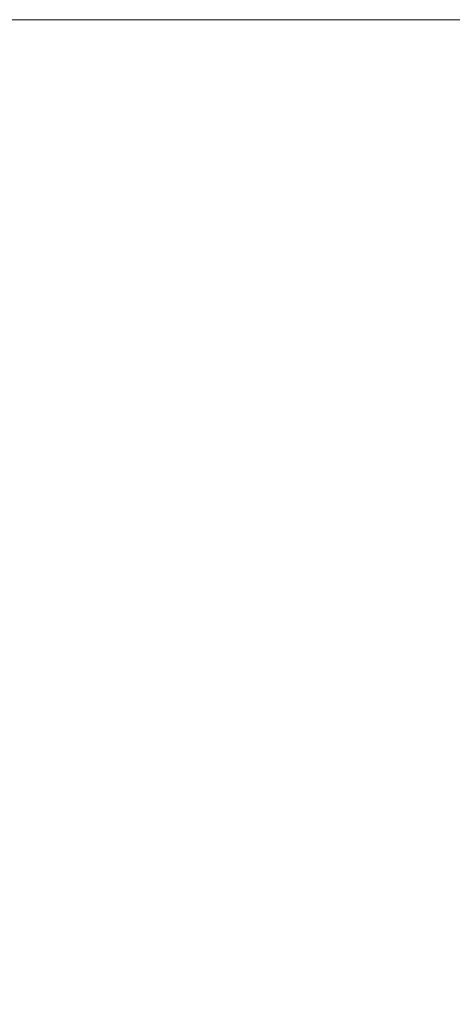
# Model space of a CAD drawing. Header units: centimetres. Extents: x -26 to 27.3, y -21.7 to -19.9.
# Tile 102 of 202: x -8.0323 to -7.9986, y -19.9365 to -19.8599. Entities that reach past the tile are written whole.
import ezdxf

# ---------------------------------------------------------------- set-up
doc = ezdxf.new("R2010")
doc.units = ezdxf.units.CM
doc.header["$LTSCALE"] = 2.54
doc.layers.add('Lucido design-1', color=7, linetype='Continuous')

# ---------------------------------------------------------------- blocks, each defined once
blk = doc.blocks.new('Gruppo-4-1')
at = {"color": 7, "linetype": 'Continuous', "lineweight": 9}
for points, invisible_edges in [([(27.209853, -19.859935, 330.489196), (27.209853, -19.859888, 330.486121), (-25.890147, -19.859888, 330.486121), (-25.890147, -19.859935, 330.489196)], 8), ([(-25.890147, -19.859888, 329.886121), (-25.890147, -19.859888, 330.486121), (-8.007108, -19.859888, 330.285401), (-8.015551, -19.859888, 330.284502)], 10), ([(-8.015551, -19.859888, 330.284502), (-8.023947, -19.859888, 330.283245), (-25.890147, -19.859888, 329.886121)], 10), ([(-8.023947, -19.859888, 330.283245), (-8.032283, -19.859888, 330.281633), (-25.890147, -19.859888, 329.886121)], 10), ([(-25.890147, -19.859888, 330.486121), (9.309853, -19.859888, 330.286121), (-7.990147, -19.859888, 330.286121)], 9), ([(9.309853, -19.859888, 330.286121), (-25.890147, -19.859888, 330.486121), (27.209853, -19.859888, 330.486121)], 9), ([(-7.990147, -19.859888, 330.286121), (-7.998635, -19.859888, 330.285941), (-25.890147, -19.859888, 330.486121)], 10), ([(-7.998635, -19.859888, 330.285941), (-8.007108, -19.859888, 330.285401), (-25.890147, -19.859888, 330.486121)], 10), ([(-25.890147, -19.859935, 330.489196), (-25.890147, -19.860002, 330.490482), (27.209853, -19.860002, 330.490482), (27.209853, -19.859935, 330.489196)], 10), ([(27.209853, -19.860149, 330.493342), (27.209853, -19.860002, 330.490482), (-25.890147, -19.860002, 330.490482), (-25.890147, -19.860149, 330.493342)], 10), ([(-25.890147, -19.860149, 330.493342), (-25.890147, -19.860288, 330.494835), (27.209853, -19.860288, 330.494835), (27.209853, -19.860149, 330.493342)], 10), ([(27.209853, -19.860535, 330.497478), (27.209853, -19.860288, 330.494835), (-25.890147, -19.860288, 330.494835), (-25.890147, -19.860535, 330.497478)], 10), ([(-8.040543, -19.859888, 330.279668), (-8.032283, -19.859888, 330.281633), (-8.031364, -19.859983, 330.27737), (-8.039444, -19.859983, 330.275449)], 14), ([(-8.039444, -19.859983, 330.275449), (-8.031364, -19.859983, 330.27737), (-8.030494, -19.860249, 330.273331), (-8.038403, -19.860249, 330.27145)], 15), ([(-8.038403, -19.860249, 330.27145), (-8.030494, -19.860249, 330.273331), (-8.029627, -19.860686, 330.269309), (-8.037366, -19.860686, 330.267468)], 15), ([(-8.032283, -19.859888, 330.281633), (-8.023947, -19.859888, 330.283245), (-8.02321, -19.859983, 330.278947), (-8.031364, -19.859983, 330.27737)], 14), ([(-8.031364, -19.859983, 330.27737), (-8.02321, -19.859983, 330.278947), (-8.022512, -19.860249, 330.274874), (-8.030494, -19.860249, 330.273331)], 15), ([(-8.030494, -19.860249, 330.273331), (-8.022512, -19.860249, 330.274874), (-8.021817, -19.860686, 330.270819), (-8.029627, -19.860686, 330.269309)], 15), ([(-8.023947, -19.859888, 330.283245), (-8.015551, -19.859888, 330.284502), (-8.014997, -19.859983, 330.280177), (-8.02321, -19.859983, 330.278947)], 14), ([(-8.02321, -19.859983, 330.278947), (-8.014997, -19.859983, 330.280177), (-8.014472, -19.860249, 330.276078), (-8.022512, -19.860249, 330.274874)], 15), ([(-8.022512, -19.860249, 330.274874), (-8.014472, -19.860249, 330.276078), (-8.013949, -19.860686, 330.271997), (-8.021817, -19.860686, 330.270819)], 15), ([(-8.015551, -19.859888, 330.284502), (-8.007108, -19.859888, 330.285401), (-8.006738, -19.859983, 330.281057), (-8.014997, -19.859983, 330.280177)], 14), ([(-8.014997, -19.859983, 330.280177), (-8.006738, -19.859983, 330.281057), (-8.006388, -19.860249, 330.276939), (-8.014472, -19.860249, 330.276078)], 15), ([(-8.014472, -19.860249, 330.276078), (-8.006388, -19.860249, 330.276939), (-8.006039, -19.860686, 330.27284), (-8.013949, -19.860686, 330.271997)], 15), ([(-8.007108, -19.859888, 330.285401), (-7.998635, -19.859888, 330.285941), (-7.99845, -19.859983, 330.281585), (-8.006738, -19.859983, 330.281057)], 14), ([(-8.006738, -19.859983, 330.281057), (-7.99845, -19.859983, 330.281585), (-7.998275, -19.860249, 330.277457), (-8.006388, -19.860249, 330.276939)], 15), ([(-8.006388, -19.860249, 330.276939), (-7.998275, -19.860249, 330.277457), (-7.9981, -19.860686, 330.273346), (-8.006039, -19.860686, 330.27284)], 15), ([(-7.998635, -19.859888, 330.285941), (-7.990147, -19.859888, 330.286121), (-7.990147, -19.859983, 330.281762), (-7.99845, -19.859983, 330.281585)], 12), ([(-25.890147, -19.860535, 330.497478), (-25.890147, -19.860764, 330.499171), (27.209853, -19.860764, 330.499171), (27.209853, -19.860535, 330.497478)], 10), ([(27.209853, -19.861093, 330.501599), (27.209853, -19.860764, 330.499171), (-25.890147, -19.860764, 330.499171), (-25.890147, -19.861093, 330.501599)], 10), ([(-8.037366, -19.860686, 330.267468), (-8.029627, -19.860686, 330.269309), (-8.028765, -19.861292, 330.265311), (-8.036336, -19.861292, 330.263511)], 15), ([(-8.029627, -19.860686, 330.269309), (-8.021817, -19.860686, 330.270819), (-8.021126, -19.861292, 330.266789), (-8.028765, -19.861292, 330.265311)], 15), ([(-8.021817, -19.860686, 330.270819), (-8.013949, -19.860686, 330.271997), (-8.01343, -19.861292, 330.267941), (-8.021126, -19.861292, 330.266789)], 15), ([(-8.013949, -19.860686, 330.271997), (-8.006039, -19.860686, 330.27284), (-8.005692, -19.861292, 330.268765), (-8.01343, -19.861292, 330.267941)], 15), ([(-8.006039, -19.860686, 330.27284), (-7.9981, -19.860686, 330.273346), (-7.997927, -19.861292, 330.26926), (-8.005692, -19.861292, 330.268765)], 15), ([(-25.890147, -19.861093, 330.501599), (-25.890147, -19.861428, 330.503483), (27.209853, -19.861428, 330.503483), (27.209853, -19.861093, 330.501599)], 10), ([(27.209853, -19.861823, 330.505696), (27.209853, -19.861428, 330.503483), (-25.890147, -19.861428, 330.503483), (-25.890147, -19.861823, 330.505696)], 10), ([(-25.890147, -19.861823, 330.505696), (-25.890147, -19.86228, 330.507761), (27.209853, -19.86228, 330.507761), (27.209853, -19.861823, 330.505696)], 10), ([(-8.036336, -19.861292, 330.263511), (-8.028765, -19.861292, 330.265311), (-8.027911, -19.862065, 330.261345), (-8.035313, -19.862065, 330.259584)], 15), ([(-8.028765, -19.861292, 330.265311), (-8.021126, -19.861292, 330.266789), (-8.02044, -19.862065, 330.26279), (-8.027911, -19.862065, 330.261345)], 15), ([(-8.021126, -19.861292, 330.266789), (-8.01343, -19.861292, 330.267941), (-8.012915, -19.862065, 330.263916), (-8.02044, -19.862065, 330.26279)], 15), ([(-8.01343, -19.861292, 330.267941), (-8.005692, -19.861292, 330.268765), (-8.005348, -19.862065, 330.264722), (-8.012915, -19.862065, 330.263916)], 15), ([(-8.005692, -19.861292, 330.268765), (-7.997927, -19.861292, 330.26926), (-7.997754, -19.862065, 330.265207), (-8.005348, -19.862065, 330.264722)], 15), ([(27.209853, -19.862723, 330.509763), (27.209853, -19.86228, 330.507761), (-25.890147, -19.86228, 330.507761), (-25.890147, -19.862723, 330.509763)], 10), ([(-8.035313, -19.862065, 330.259584), (-8.027911, -19.862065, 330.261345), (-8.027064, -19.863005, 330.257417), (-8.034301, -19.863005, 330.255696)], 15), ([(-8.027911, -19.862065, 330.261345), (-8.02044, -19.862065, 330.26279), (-8.019761, -19.863005, 330.258829), (-8.027064, -19.863005, 330.257417)], 15), ([(-8.02044, -19.862065, 330.26279), (-8.012915, -19.862065, 330.263916), (-8.012404, -19.863005, 330.25993), (-8.019761, -19.863005, 330.258829)], 15), ([(-8.012915, -19.862065, 330.263916), (-8.005348, -19.862065, 330.264722), (-8.005007, -19.863005, 330.260719), (-8.012404, -19.863005, 330.25993)], 15), ([(-8.005348, -19.862065, 330.264722), (-7.997754, -19.862065, 330.265207), (-7.997584, -19.863005, 330.261192), (-8.005007, -19.863005, 330.260719)], 15), ([(-25.890147, -19.862723, 330.509763), (-25.890147, -19.863316, 330.511998), (27.209853, -19.863316, 330.511998), (27.209853, -19.862723, 330.509763)], 10), ([(27.209853, -19.863793, 330.513793), (27.209853, -19.863316, 330.511998), (-25.890147, -19.863316, 330.511998), (-25.890147, -19.863793, 330.513793)], 10), ([(-8.034301, -19.863005, 330.255696), (-8.027064, -19.863005, 330.257417), (-8.026227, -19.864108, 330.253533), (-8.0333, -19.864108, 330.251851)], 15), ([(-8.027064, -19.863005, 330.257417), (-8.019761, -19.863005, 330.258829), (-8.019089, -19.864108, 330.254914), (-8.026227, -19.864108, 330.253533)], 15), ([(-8.019761, -19.863005, 330.258829), (-8.012404, -19.863005, 330.25993), (-8.011899, -19.864108, 330.25599), (-8.019089, -19.864108, 330.254914)], 15), ([(-8.012404, -19.863005, 330.25993), (-8.005007, -19.863005, 330.260719), (-8.00467, -19.864108, 330.25676), (-8.011899, -19.864108, 330.25599)], 15), ([(-8.005007, -19.863005, 330.260719), (-7.997584, -19.863005, 330.261192), (-7.997415, -19.864108, 330.257223), (-8.00467, -19.864108, 330.25676)], 15), ([(-25.890147, -19.863793, 330.513793), (-25.890147, -19.864536, 330.516186), (27.209853, -19.864536, 330.516186), (27.209853, -19.863793, 330.513793)], 10), ([(-8.0333, -19.864108, 330.251851), (-8.026227, -19.864108, 330.253533), (-8.025401, -19.865374, 330.249701), (-8.032312, -19.865374, 330.248057)], 15), ([(-8.026227, -19.864108, 330.253533), (-8.019089, -19.864108, 330.254914), (-8.018427, -19.865374, 330.251049), (-8.025401, -19.865374, 330.249701)], 15), ([(-8.019089, -19.864108, 330.254914), (-8.011899, -19.864108, 330.25599), (-8.011402, -19.865374, 330.252101), (-8.018427, -19.865374, 330.251049)], 15), ([(-8.011899, -19.864108, 330.25599), (-8.00467, -19.864108, 330.25676), (-8.004338, -19.865374, 330.252853), (-8.011402, -19.865374, 330.252101)], 15), ([(-8.00467, -19.864108, 330.25676), (-7.997415, -19.864108, 330.257223), (-7.997249, -19.865374, 330.253306), (-8.004338, -19.865374, 330.252853)], 15), ([(27.209853, -19.865031, 330.517778), (27.209853, -19.864536, 330.516186), (-25.890147, -19.864536, 330.516186), (-25.890147, -19.865031, 330.517778)], 10), ([(-25.890147, -19.865031, 330.517778), (-25.890147, -19.865938, 330.520317), (27.209853, -19.865938, 330.520317), (27.209853, -19.865031, 330.517778)], 10), ([(-8.039146, -19.865374, 330.246121), (-8.032312, -19.865374, 330.248057), (-8.031339, -19.866798, 330.24432), (-8.038016, -19.866798, 330.242429)], 15), ([(-8.032312, -19.865374, 330.248057), (-8.025401, -19.865374, 330.249701), (-8.024587, -19.866798, 330.245925), (-8.031339, -19.866798, 330.24432)], 15), ([(-8.025401, -19.865374, 330.249701), (-8.018427, -19.865374, 330.251049), (-8.017774, -19.866798, 330.247243), (-8.024587, -19.866798, 330.245925)], 15), ([(-8.018427, -19.865374, 330.251049), (-8.011402, -19.865374, 330.252101), (-8.010911, -19.866798, 330.24827), (-8.017774, -19.866798, 330.247243)], 15), ([(-8.011402, -19.865374, 330.252101), (-8.004338, -19.865374, 330.252853), (-8.00401, -19.866798, 330.249006), (-8.010911, -19.866798, 330.24827)], 15), ([(-8.004338, -19.865374, 330.252853), (-7.997249, -19.865374, 330.253306), (-7.997085, -19.866798, 330.249447), (-8.00401, -19.866798, 330.249006)], 15), ([(27.209853, -19.866436, 330.521712), (27.209853, -19.865938, 330.520317), (-25.890147, -19.865938, 330.520317), (-25.890147, -19.866436, 330.521712)], 10), ([(-25.890147, -19.866436, 330.521712), (-25.890147, -19.867517, 330.524383), (27.209853, -19.867517, 330.524383), (27.209853, -19.866436, 330.521712)], 10), ([(-8.038016, -19.866798, 330.242429), (-8.031339, -19.866798, 330.24432), (-8.030382, -19.868378, 330.240645), (-8.036904, -19.868378, 330.238799)], 15), ([(-8.031339, -19.866798, 330.24432), (-8.024587, -19.866798, 330.245925), (-8.023787, -19.868378, 330.242214), (-8.030382, -19.868378, 330.240645)], 15), ([(-8.024587, -19.866798, 330.245925), (-8.017774, -19.866798, 330.247243), (-8.017132, -19.868378, 330.243501), (-8.023787, -19.868378, 330.242214)], 15), ([(-8.017774, -19.866798, 330.247243), (-8.010911, -19.866798, 330.24827), (-8.010429, -19.868378, 330.244504), (-8.017132, -19.868378, 330.243501)], 15), ([(-8.010911, -19.866798, 330.24827), (-8.00401, -19.866798, 330.249006), (-8.003688, -19.868378, 330.245222), (-8.010429, -19.868378, 330.244504)], 15), ([(-8.00401, -19.866798, 330.249006), (-7.997085, -19.866798, 330.249447), (-7.996924, -19.868378, 330.245654), (-8.003688, -19.868378, 330.245222)], 15), ([(27.209853, -19.868005, 330.525586), (27.209853, -19.867517, 330.524383), (-25.890147, -19.867517, 330.524383), (-25.890147, -19.868005, 330.525586)], 10), ([(-25.890147, -19.868005, 330.525586), (-25.890147, -19.869273, 330.528376), (27.209853, -19.869273, 330.528376), (27.209853, -19.868005, 330.525586)], 10), ([(-8.036904, -19.868378, 330.238799), (-8.030382, -19.868378, 330.240645), (-8.029443, -19.870112, 330.23704), (-8.035813, -19.870112, 330.235237)], 15), ([(-8.030382, -19.868378, 330.240645), (-8.023787, -19.868378, 330.242214), (-8.023003, -19.870112, 330.238572), (-8.029443, -19.870112, 330.23704)], 15), ([(-8.023787, -19.868378, 330.242214), (-8.017132, -19.868378, 330.243501), (-8.016503, -19.870112, 330.239829), (-8.023003, -19.870112, 330.238572)], 15), ([(-8.017132, -19.868378, 330.243501), (-8.010429, -19.868378, 330.244504), (-8.009956, -19.870112, 330.240809), (-8.016503, -19.870112, 330.239829)], 15), ([(-8.010429, -19.868378, 330.244504), (-8.003688, -19.868378, 330.245222), (-8.003373, -19.870112, 330.241511), (-8.009956, -19.870112, 330.240809)], 15), ([(-8.003688, -19.868378, 330.245222), (-7.996924, -19.868378, 330.245654), (-7.996766, -19.870112, 330.241932), (-8.003373, -19.870112, 330.241511)], 15), ([(27.209853, -19.869736, 330.529396), (27.209853, -19.869273, 330.528376), (-25.890147, -19.869273, 330.528376), (-25.890147, -19.869736, 330.529396)], 10), ([(-25.890147, -19.869736, 330.529396), (-25.890147, -19.871201, 330.532289), (27.209853, -19.871201, 330.532289), (27.209853, -19.869736, 330.529396)], 10), ([(-8.035813, -19.870112, 330.235237), (-8.029443, -19.870112, 330.23704), (-8.028524, -19.871996, 330.23351), (-8.034745, -19.871996, 330.231749)], 15), ([(-8.029443, -19.870112, 330.23704), (-8.023003, -19.870112, 330.238572), (-8.022234, -19.871996, 330.235006), (-8.028524, -19.871996, 330.23351)], 15), ([(-8.023003, -19.870112, 330.238572), (-8.016503, -19.870112, 330.239829), (-8.015886, -19.871996, 330.236234), (-8.022234, -19.871996, 330.235006)], 15), ([(-8.016503, -19.870112, 330.239829), (-8.009956, -19.870112, 330.240809), (-8.009492, -19.871996, 330.237191), (-8.015886, -19.871996, 330.236234)], 15), ([(-8.009956, -19.870112, 330.240809), (-8.003373, -19.870112, 330.241511), (-8.003063, -19.871996, 330.237876), (-8.009492, -19.871996, 330.237191)], 15), ([(-8.003373, -19.870112, 330.241511), (-7.996766, -19.870112, 330.241932), (-7.996611, -19.871996, 330.238287), (-8.003063, -19.871996, 330.237876)], 15), ([(27.209853, -19.871627, 330.533133), (27.209853, -19.871201, 330.532289), (-25.890147, -19.871201, 330.532289), (-25.890147, -19.871627, 330.533133)], 10), ([(-25.890147, -19.871627, 330.533133), (-25.890147, -19.873297, 330.536115), (27.209853, -19.873297, 330.536115), (27.209853, -19.871627, 330.533133)], 10), ([(-8.034745, -19.871996, 330.231749), (-8.028524, -19.871996, 330.23351), (-8.027626, -19.874026, 330.230061), (-8.033701, -19.874026, 330.228341)], 15), ([(-8.028524, -19.871996, 330.23351), (-8.022234, -19.871996, 330.235006), (-8.021483, -19.874026, 330.231522), (-8.027626, -19.874026, 330.230061)], 15), ([(-8.022234, -19.871996, 330.235006), (-8.015886, -19.871996, 330.236234), (-8.015284, -19.874026, 330.232721), (-8.021483, -19.874026, 330.231522)], 15), ([(-8.015886, -19.871996, 330.236234), (-8.009492, -19.871996, 330.237191), (-8.009039, -19.874026, 330.233656), (-8.015284, -19.874026, 330.232721)], 15), ([(-8.009492, -19.871996, 330.237191), (-8.003063, -19.871996, 330.237876), (-8.002761, -19.874026, 330.234325), (-8.009039, -19.874026, 330.233656)], 15), ([(-8.003063, -19.871996, 330.237876), (-7.996611, -19.871996, 330.238287), (-7.99646, -19.874026, 330.234726), (-8.002761, -19.874026, 330.234325)], 15), ([(27.209853, -19.873675, 330.536791), (27.209853, -19.873297, 330.536115), (-25.890147, -19.873297, 330.536115), (-25.890147, -19.873675, 330.536791)], 10), ([(-25.890147, -19.873675, 330.536791), (-25.890147, -19.875558, 330.539846), (27.209853, -19.875558, 330.539846), (27.209853, -19.873675, 330.536791)], 10), ([(-8.033701, -19.874026, 330.228341), (-8.027626, -19.874026, 330.230061), (-8.02675, -19.876198, 330.226698), (-8.032684, -19.876198, 330.225018)], 15), ([(-8.027626, -19.874026, 330.230061), (-8.021483, -19.874026, 330.231522), (-8.020751, -19.876198, 330.228125), (-8.02675, -19.876198, 330.226698)], 15), ([(-8.021483, -19.874026, 330.231522), (-8.015284, -19.874026, 330.232721), (-8.014697, -19.876198, 330.229296), (-8.020751, -19.876198, 330.228125)], 15), ([(-8.015284, -19.874026, 330.232721), (-8.009039, -19.874026, 330.233656), (-8.008598, -19.876198, 330.230209), (-8.014697, -19.876198, 330.229296)], 15), ([(-8.009039, -19.874026, 330.233656), (-8.002761, -19.874026, 330.234325), (-8.002466, -19.876198, 330.230862), (-8.008598, -19.876198, 330.230209)], 15), ([(-8.002761, -19.874026, 330.234325), (-7.99646, -19.874026, 330.234726), (-7.996312, -19.876198, 330.231255), (-8.002466, -19.876198, 330.230862)], 15), ([(27.209853, -19.875877, 330.540363), (27.209853, -19.875558, 330.539846), (-25.890147, -19.875558, 330.539846), (-25.890147, -19.875877, 330.540363)], 10), ([(-25.890147, -19.875877, 330.540363), (-25.890147, -19.87798, 330.543474), (27.209853, -19.87798, 330.543474), (27.209853, -19.875877, 330.540363)], 10), ([(-8.03854, -19.876198, 330.223088), (-8.032684, -19.876198, 330.225018), (-8.031694, -19.878509, 330.221786), (-8.037414, -19.878509, 330.219901)], 15), ([(-8.032684, -19.876198, 330.225018), (-8.02675, -19.876198, 330.226698), (-8.025899, -19.878509, 330.223427), (-8.031694, -19.878509, 330.221786)], 15), ([(-8.02675, -19.876198, 330.226698), (-8.020751, -19.876198, 330.228125), (-8.020039, -19.878509, 330.224821), (-8.025899, -19.878509, 330.223427)], 15), ([(-8.020751, -19.876198, 330.228125), (-8.014697, -19.876198, 330.229296), (-8.014126, -19.878509, 330.225965), (-8.020039, -19.878509, 330.224821)], 15), ([(-8.014697, -19.876198, 330.229296), (-8.008598, -19.876198, 330.230209), (-8.008169, -19.878509, 330.226856), (-8.014126, -19.878509, 330.225965)], 15), ([(-8.008598, -19.876198, 330.230209), (-8.002466, -19.876198, 330.230862), (-8.00218, -19.878509, 330.227494), (-8.008169, -19.878509, 330.226856)], 15), ([(-8.002466, -19.876198, 330.230862), (-7.996312, -19.876198, 330.231255), (-7.996169, -19.878509, 330.227878), (-8.00218, -19.878509, 330.227494)], 15), ([(27.209853, -19.878229, 330.543844), (27.209853, -19.87798, 330.543474), (-25.890147, -19.87798, 330.543474), (-25.890147, -19.878229, 330.543844)], 10), ([(-25.890147, -19.878229, 330.543844), (-25.890147, -19.880557, 330.546994), (27.209853, -19.880557, 330.546994), (27.209853, -19.878229, 330.543844)], 10), ([(-8.037414, -19.878509, 330.219901), (-8.031694, -19.878509, 330.221786), (-8.030734, -19.880954, 330.21865), (-8.036322, -19.880954, 330.216808)], 15), ([(-8.031694, -19.878509, 330.221786), (-8.025899, -19.878509, 330.223427), (-8.025072, -19.880954, 330.220254), (-8.030734, -19.880954, 330.21865)], 15), ([(-8.025899, -19.878509, 330.223427), (-8.020039, -19.878509, 330.224821), (-8.019348, -19.880954, 330.221615), (-8.025072, -19.880954, 330.220254)], 15), ([(-8.020039, -19.878509, 330.224821), (-8.014126, -19.878509, 330.225965), (-8.013571, -19.880954, 330.222732), (-8.019348, -19.880954, 330.221615)], 15), ([(-8.014126, -19.878509, 330.225965), (-8.008169, -19.878509, 330.226856), (-8.007752, -19.880954, 330.223603), (-8.013571, -19.880954, 330.222732)], 15), ([(-8.008169, -19.878509, 330.226856), (-8.00218, -19.878509, 330.227494), (-8.001901, -19.880954, 330.224227), (-8.007752, -19.880954, 330.223603)], 15), ([(-8.00218, -19.878509, 330.227494), (-7.996169, -19.878509, 330.227878), (-7.99603, -19.880954, 330.224601), (-8.001901, -19.880954, 330.224227)], 15), ([(27.209853, -19.880728, 330.547225), (27.209853, -19.880557, 330.546994), (-25.890147, -19.880557, 330.546994), (-25.890147, -19.880728, 330.547225)], 10), ([(-25.890147, -19.880728, 330.547225), (-25.890147, -19.883286, 330.550399), (27.209853, -19.883286, 330.550399), (27.209853, -19.880728, 330.547225)], 10), ([(-8.036322, -19.880954, 330.216808), (-8.030734, -19.880954, 330.21865), (-8.029804, -19.883529, 330.215615), (-8.035264, -19.883529, 330.213816)], 15), ([(-8.030734, -19.880954, 330.21865), (-8.025072, -19.880954, 330.220254), (-8.024272, -19.883529, 330.217182), (-8.029804, -19.883529, 330.215615)], 15), ([(-8.025072, -19.880954, 330.220254), (-8.019348, -19.880954, 330.221615), (-8.018679, -19.883529, 330.218512), (-8.024272, -19.883529, 330.217182)], 15), ([(-8.019348, -19.880954, 330.221615), (-8.013571, -19.880954, 330.222732), (-8.013035, -19.883529, 330.219604), (-8.018679, -19.883529, 330.218512)], 15), ([(-8.013571, -19.880954, 330.222732), (-8.007752, -19.880954, 330.223603), (-8.007349, -19.883529, 330.220455), (-8.013035, -19.883529, 330.219604)], 15), ([(-8.007752, -19.880954, 330.223603), (-8.001901, -19.880954, 330.224227), (-8.001632, -19.883529, 330.221064), (-8.007349, -19.883529, 330.220455)], 15), ([(-8.001901, -19.880954, 330.224227), (-7.99603, -19.880954, 330.224601), (-7.995895, -19.883529, 330.22143), (-8.001632, -19.883529, 330.221064)], 15), ([(27.209853, -19.883369, 330.550502), (27.209853, -19.883286, 330.550399), (-25.890147, -19.883286, 330.550399), (-25.890147, -19.883369, 330.550502)], 10), ([(-25.890147, -19.883369, 330.550502), (-25.890147, -19.886149, 330.553668), (27.209853, -19.886149, 330.553668), (27.209853, -19.883369, 330.550502)], 10), ([(-8.035264, -19.883529, 330.213816), (-8.029804, -19.883529, 330.215615), (-8.028907, -19.886228, 330.212686), (-8.034244, -19.886228, 330.210927)], 15), ([(-8.029804, -19.883529, 330.215615), (-8.024272, -19.883529, 330.217182), (-8.023501, -19.886228, 330.214217), (-8.028907, -19.886228, 330.212686)], 15), ([(-8.024272, -19.883529, 330.217182), (-8.018679, -19.883529, 330.218512), (-8.018034, -19.886228, 330.215517), (-8.023501, -19.886228, 330.214217)], 15), ([(-8.018679, -19.883529, 330.218512), (-8.013035, -19.883529, 330.219604), (-8.012517, -19.886228, 330.216584), (-8.018034, -19.886228, 330.215517)], 15), ([(-8.013035, -19.883529, 330.219604), (-8.007349, -19.883529, 330.220455), (-8.00696, -19.886228, 330.217416), (-8.012517, -19.886228, 330.216584)], 15), ([(-8.007349, -19.883529, 330.220455), (-8.001632, -19.883529, 330.221064), (-8.001372, -19.886228, 330.218012), (-8.00696, -19.886228, 330.217416)], 15), ([(-8.001632, -19.883529, 330.221064), (-7.995895, -19.883529, 330.22143), (-7.995765, -19.886228, 330.218369), (-8.001372, -19.886228, 330.218012)], 15), ([(-25.890147, -19.886149, 330.553668), (-25.890147, -19.886161, 330.55368), (27.209853, -19.886161, 330.55368), (27.209853, -19.886149, 330.553668)], 10), ([(27.209853, -19.889063, 330.556718), (27.209853, -19.886161, 330.55368), (-25.890147, -19.886161, 330.55368), (-25.890147, -19.889063, 330.556718)], 10), ([(-8.034244, -19.886228, 330.210927), (-8.028907, -19.886228, 330.212686), (-8.028044, -19.889048, 330.209868), (-8.033262, -19.889048, 330.208148)], 15), ([(-8.028907, -19.886228, 330.212686), (-8.023501, -19.886228, 330.214217), (-8.022758, -19.889048, 330.211365), (-8.028044, -19.889048, 330.209868)], 15), ([(-8.023501, -19.886228, 330.214217), (-8.018034, -19.886228, 330.215517), (-8.017413, -19.889048, 330.212636), (-8.022758, -19.889048, 330.211365)], 15), ([(-8.018034, -19.886228, 330.215517), (-8.012517, -19.886228, 330.216584), (-8.012019, -19.889048, 330.213679), (-8.017413, -19.889048, 330.212636)], 15), ([(-8.012517, -19.886228, 330.216584), (-8.00696, -19.886228, 330.217416), (-8.006586, -19.889048, 330.214492), (-8.012019, -19.889048, 330.213679)], 15), ([(-8.00696, -19.886228, 330.217416), (-8.001372, -19.886228, 330.218012), (-8.001122, -19.889048, 330.215074), (-8.006586, -19.889048, 330.214492)], 15), ([(-8.001372, -19.886228, 330.218012), (-7.995765, -19.886228, 330.218369), (-7.99564, -19.889048, 330.215424), (-8.001122, -19.889048, 330.215074)], 15), ([(-25.890147, -19.889063, 330.556718), (-25.890147, -19.88918, 330.55683), (27.209853, -19.88918, 330.55683), (27.209853, -19.889063, 330.556718)], 10), ([(27.209853, -19.892106, 330.559644), (27.209853, -19.88918, 330.55683), (-25.890147, -19.88918, 330.55683), (-25.890147, -19.892106, 330.559644)], 10), ([(-8.033262, -19.889048, 330.208148), (-8.028044, -19.889048, 330.209868), (-8.027216, -19.891983, 330.207164), (-8.03232, -19.891983, 330.205481)], 15), ([(-8.028044, -19.889048, 330.209868), (-8.022758, -19.889048, 330.211365), (-8.022045, -19.891983, 330.208628), (-8.027216, -19.891983, 330.207164)], 15), ([(-8.022758, -19.889048, 330.211365), (-8.017413, -19.889048, 330.212636), (-8.016817, -19.891983, 330.209871), (-8.022045, -19.891983, 330.208628)], 15), ([(-8.017413, -19.889048, 330.212636), (-8.012019, -19.889048, 330.213679), (-8.011541, -19.891983, 330.210892), (-8.016817, -19.891983, 330.209871)], 15), ([(-8.012019, -19.889048, 330.213679), (-8.006586, -19.889048, 330.214492), (-8.006226, -19.891983, 330.211687), (-8.011541, -19.891983, 330.210892)], 15), ([(-8.006586, -19.889048, 330.214492), (-8.001122, -19.889048, 330.215074), (-8.000883, -19.891983, 330.212257), (-8.006226, -19.891983, 330.211687)], 15), ([(-8.001122, -19.889048, 330.215074), (-7.99564, -19.889048, 330.215424), (-7.99552, -19.891983, 330.212599), (-8.000883, -19.891983, 330.212257)], 15), ([(-25.890147, -19.892106, 330.559644), (-25.890147, -19.892333, 330.559845), (27.209853, -19.892333, 330.559845), (27.209853, -19.892106, 330.559644)], 10), ([(27.209853, -19.895274, 330.562443), (27.209853, -19.892333, 330.559845), (-25.890147, -19.892333, 330.559845), (-25.890147, -19.895274, 330.562443)], 10), ([(-8.037347, -19.891983, 330.203584), (-8.03232, -19.891983, 330.205481), (-8.031419, -19.895027, 330.202932), (-8.036339, -19.895027, 330.201076)], 15), ([(-8.03232, -19.891983, 330.205481), (-8.027216, -19.891983, 330.207164), (-8.026424, -19.895027, 330.204579), (-8.031419, -19.895027, 330.202932)], 15), ([(-8.027216, -19.891983, 330.207164), (-8.022045, -19.891983, 330.208628), (-8.021364, -19.895027, 330.206012), (-8.026424, -19.895027, 330.204579)], 15), ([(-8.022045, -19.891983, 330.208628), (-8.016817, -19.891983, 330.209871), (-8.016248, -19.895027, 330.207229), (-8.021364, -19.895027, 330.206012)], 15), ([(-8.016817, -19.891983, 330.209871), (-8.011541, -19.891983, 330.210892), (-8.011084, -19.895027, 330.208227), (-8.016248, -19.895027, 330.207229)], 15), ([(-8.011541, -19.891983, 330.210892), (-8.006226, -19.891983, 330.211687), (-8.005883, -19.895027, 330.209006), (-8.011084, -19.895027, 330.208227)], 15), ([(-8.006226, -19.891983, 330.211687), (-8.000883, -19.891983, 330.212257), (-8.000653, -19.895027, 330.209563), (-8.005883, -19.895027, 330.209006)], 15), ([(-8.000883, -19.891983, 330.212257), (-7.99552, -19.891983, 330.212599), (-7.995405, -19.895027, 330.209898), (-8.000653, -19.895027, 330.209563)], 15), ([(-25.890147, -19.895274, 330.562443), (-25.890147, -19.895614, 330.562719), (27.209853, -19.895614, 330.562719), (27.209853, -19.895274, 330.562443)], 10), ([(-8.036339, -19.895027, 330.201076), (-8.031419, -19.895027, 330.202932), (-8.030561, -19.898176, 330.200505), (-8.035379, -19.898176, 330.198687)], 15), ([(-8.031419, -19.895027, 330.202932), (-8.026424, -19.895027, 330.204579), (-8.02567, -19.898176, 330.202117), (-8.030561, -19.898176, 330.200505)], 15), ([(-8.026424, -19.895027, 330.204579), (-8.021364, -19.895027, 330.206012), (-8.020715, -19.898176, 330.20352), (-8.02567, -19.898176, 330.202117)], 15), ([(-8.021364, -19.895027, 330.206012), (-8.016248, -19.895027, 330.207229), (-8.015705, -19.898176, 330.204712), (-8.020715, -19.898176, 330.20352)], 15), ([(-8.016248, -19.895027, 330.207229), (-8.011084, -19.895027, 330.208227), (-8.010649, -19.898176, 330.20569), (-8.015705, -19.898176, 330.204712)], 15), ([(-8.011084, -19.895027, 330.208227), (-8.005883, -19.895027, 330.209006), (-8.005556, -19.898176, 330.206452), (-8.010649, -19.898176, 330.20569)], 15), ([(-8.005883, -19.895027, 330.209006), (-8.000653, -19.895027, 330.209563), (-8.000435, -19.898176, 330.206998), (-8.005556, -19.898176, 330.206452)], 15), ([(-8.000653, -19.895027, 330.209563), (-7.995405, -19.895027, 330.209898), (-7.995296, -19.898176, 330.207325), (-8.000435, -19.898176, 330.206998)], 15), ([(27.209853, -19.898543, 330.565095), (27.209853, -19.895614, 330.562719), (-25.890147, -19.895614, 330.562719), (-25.890147, -19.898543, 330.565095)], 10), ([(-25.890147, -19.898543, 330.565095), (-25.890147, -19.899015, 330.565453), (27.209853, -19.899015, 330.565453), (27.209853, -19.898543, 330.565095)], 10), ([(-8.035379, -19.898176, 330.198687), (-8.030561, -19.898176, 330.200505), (-8.029736, -19.901472, 330.198169), (-8.034456, -19.901472, 330.196388)], 15), ([(-8.030561, -19.898176, 330.200505), (-8.02567, -19.898176, 330.202117), (-8.024945, -19.901472, 330.199748), (-8.029736, -19.901472, 330.198169)], 15), ([(-8.02567, -19.898176, 330.202117), (-8.020715, -19.898176, 330.20352), (-8.020091, -19.901472, 330.201123), (-8.024945, -19.901472, 330.199748)], 15), ([(-8.020715, -19.898176, 330.20352), (-8.015705, -19.898176, 330.204712), (-8.015183, -19.901472, 330.20229), (-8.020091, -19.901472, 330.201123)], 15), ([(-8.015705, -19.898176, 330.204712), (-8.010649, -19.898176, 330.20569), (-8.01023, -19.901472, 330.203248), (-8.015183, -19.901472, 330.20229)], 15), ([(-8.010649, -19.898176, 330.20569), (-8.005556, -19.898176, 330.206452), (-8.005241, -19.901472, 330.203995), (-8.01023, -19.901472, 330.203248)], 15), ([(-8.005556, -19.898176, 330.206452), (-8.000435, -19.898176, 330.206998), (-8.000225, -19.901472, 330.204529), (-8.005241, -19.901472, 330.203995)], 15), ([(-8.000435, -19.898176, 330.206998), (-7.995296, -19.898176, 330.207325), (-7.995191, -19.901472, 330.20485), (-8.000225, -19.901472, 330.204529)], 15), ([(27.209853, -19.900338, 330.566457), (27.209853, -19.899015, 330.565453), (-25.890147, -19.899015, 330.565453), (-25.890147, -19.900338, 330.566457)], 10), ([(-25.890147, -19.900338, 330.566457), (-25.890147, -19.902542, 330.56802), (27.209853, -19.902542, 330.56802), (27.209853, -19.900338, 330.566457)], 10), ([(-8.034456, -19.901472, 330.196388), (-8.029736, -19.901472, 330.198169), (-8.028969, -19.904814, 330.195997), (-8.033597, -19.904814, 330.19425)], 15), ([(-8.029736, -19.901472, 330.198169), (-8.024945, -19.901472, 330.199748), (-8.02427, -19.904814, 330.197546), (-8.028969, -19.904814, 330.195997)], 15), ([(-8.024945, -19.901472, 330.199748), (-8.020091, -19.901472, 330.201123), (-8.019511, -19.904814, 330.198894), (-8.02427, -19.904814, 330.197546)], 15), ([(-8.020091, -19.901472, 330.201123), (-8.015183, -19.901472, 330.20229), (-8.014698, -19.904814, 330.200038), (-8.019511, -19.904814, 330.198894)], 15), ([(-8.015183, -19.901472, 330.20229), (-8.01023, -19.901472, 330.203248), (-8.009841, -19.904814, 330.200977), (-8.014698, -19.904814, 330.200038)], 15), ([(-8.01023, -19.901472, 330.203248), (-8.005241, -19.901472, 330.203995), (-8.004949, -19.904814, 330.20171), (-8.009841, -19.904814, 330.200977)], 15), ([(-8.005241, -19.901472, 330.203995), (-8.000225, -19.901472, 330.204529), (-8.00003, -19.904814, 330.202234), (-8.004949, -19.904814, 330.20171)], 15), ([(-8.000225, -19.901472, 330.204529), (-7.995191, -19.901472, 330.20485), (-7.995093, -19.904814, 330.202549), (-8.00003, -19.904814, 330.202234)], 15), ([(27.209853, -19.903796, 330.568908), (27.209853, -19.902542, 330.56802), (-25.890147, -19.902542, 330.56802), (-25.890147, -19.903796, 330.568908)], 10), ([(-25.890147, -19.903796, 330.568908), (-25.890147, -19.906169, 330.570444), (27.209853, -19.906169, 330.570444), (27.209853, -19.903796, 330.568908)], 10), ([(-8.033597, -19.904814, 330.19425), (-8.028969, -19.904814, 330.195997), (-8.028248, -19.908243, 330.193956), (-8.03279, -19.908243, 330.192242)], 15), ([(-8.028969, -19.904814, 330.195997), (-8.02427, -19.904814, 330.197546), (-8.023637, -19.908243, 330.195476), (-8.028248, -19.908243, 330.193956)], 15), ([(-8.02427, -19.904814, 330.197546), (-8.019511, -19.904814, 330.198894), (-8.018965, -19.908243, 330.196799), (-8.023637, -19.908243, 330.195476)], 15), ([(-8.019511, -19.904814, 330.198894), (-8.014698, -19.904814, 330.200038), (-8.014242, -19.908243, 330.197922), (-8.018965, -19.908243, 330.196799)], 15), ([(-8.014698, -19.904814, 330.200038), (-8.009841, -19.904814, 330.200977), (-8.009475, -19.908243, 330.198844), (-8.014242, -19.908243, 330.197922)], 15), ([(-8.009841, -19.904814, 330.200977), (-8.004949, -19.904814, 330.20171), (-8.004674, -19.908243, 330.199563), (-8.009475, -19.908243, 330.198844)], 15), ([(-8.004949, -19.904814, 330.20171), (-8.00003, -19.904814, 330.202234), (-7.999846, -19.908243, 330.200077), (-8.004674, -19.908243, 330.199563)], 15), ([(-8.00003, -19.904814, 330.202234), (-7.995093, -19.904814, 330.202549), (-7.995001, -19.908243, 330.200386), (-7.999846, -19.908243, 330.200077)], 15), ([(27.209853, -19.907359, 330.571214), (27.209853, -19.906169, 330.570444), (-25.890147, -19.906169, 330.570444), (-25.890147, -19.907359, 330.571214)], 10), ([(-25.890147, -19.907359, 330.571214), (-25.890147, -19.909898, 330.572707), (27.209853, -19.909898, 330.572707), (27.209853, -19.907359, 330.571214)], 10), ([(-8.037255, -19.908243, 330.190337), (-8.03279, -19.908243, 330.192242), (-8.032036, -19.911754, 330.190367), (-8.036423, -19.911754, 330.188495)], 15), ([(-8.03279, -19.908243, 330.192242), (-8.028248, -19.908243, 330.193956), (-8.027574, -19.911754, 330.192051), (-8.032036, -19.911754, 330.190367)], 15), ([(-8.028248, -19.908243, 330.193956), (-8.023637, -19.908243, 330.195476), (-8.023045, -19.911754, 330.193544), (-8.027574, -19.911754, 330.192051)], 15), ([(-8.023637, -19.908243, 330.195476), (-8.018965, -19.908243, 330.196799), (-8.018456, -19.911754, 330.194843), (-8.023045, -19.911754, 330.193544)], 15), ([(-8.018965, -19.908243, 330.196799), (-8.014242, -19.908243, 330.197922), (-8.013816, -19.911754, 330.195946), (-8.018456, -19.911754, 330.194843)], 15), ([(-8.014242, -19.908243, 330.197922), (-8.009475, -19.908243, 330.198844), (-8.009134, -19.911754, 330.196852), (-8.013816, -19.911754, 330.195946)], 15), ([(-8.009475, -19.908243, 330.198844), (-8.004674, -19.908243, 330.199563), (-8.004417, -19.911754, 330.197558), (-8.009134, -19.911754, 330.196852)], 15), ([(-8.004674, -19.908243, 330.199563), (-7.999846, -19.908243, 330.200077), (-7.999675, -19.911754, 330.198063), (-8.004417, -19.911754, 330.197558)], 15), ([(-7.999846, -19.908243, 330.200077), (-7.995001, -19.908243, 330.200386), (-7.994915, -19.911754, 330.198367), (-7.999675, -19.911754, 330.198063)], 15), ([(27.209853, -19.911022, 330.573369), (27.209853, -19.909898, 330.572707), (-25.890147, -19.909898, 330.572707), (-25.890147, -19.911022, 330.573369)], 10), ([(-25.890147, -19.911022, 330.573369), (-25.890147, -19.913722, 330.574806), (27.209853, -19.913722, 330.574806), (27.209853, -19.911022, 330.573369)], 10), ([(-8.036423, -19.911754, 330.188495), (-8.032036, -19.911754, 330.190367), (-8.031337, -19.91534, 330.188626), (-8.03565, -19.91534, 330.186786)], 15), ([(-8.032036, -19.911754, 330.190367), (-8.027574, -19.911754, 330.192051), (-8.026949, -19.91534, 330.190282), (-8.031337, -19.91534, 330.188626)], 15), ([(-8.027574, -19.911754, 330.192051), (-8.023045, -19.911754, 330.193544), (-8.022495, -19.91534, 330.19175), (-8.026949, -19.91534, 330.190282)], 15), ([(-8.023045, -19.911754, 330.193544), (-8.018456, -19.911754, 330.194843), (-8.017983, -19.91534, 330.193028), (-8.022495, -19.91534, 330.19175)], 15), ([(-8.018456, -19.911754, 330.194843), (-8.013816, -19.911754, 330.195946), (-8.013421, -19.91534, 330.194113), (-8.017983, -19.91534, 330.193028)], 15), ([(-8.013816, -19.911754, 330.195946), (-8.009134, -19.911754, 330.196852), (-8.008817, -19.91534, 330.195003), (-8.013421, -19.91534, 330.194113)], 15), ([(-8.009134, -19.911754, 330.196852), (-8.004417, -19.911754, 330.197558), (-8.004179, -19.91534, 330.195698), (-8.008817, -19.91534, 330.195003)], 15), ([(-8.004417, -19.911754, 330.197558), (-7.999675, -19.911754, 330.198063), (-7.999516, -19.91534, 330.196194), (-8.004179, -19.91534, 330.195698)], 15), ([(-7.999675, -19.911754, 330.198063), (-7.994915, -19.911754, 330.198367), (-7.994836, -19.91534, 330.196493), (-7.999516, -19.91534, 330.196194)], 15), ([(27.209853, -19.914777, 330.575368), (27.209853, -19.913722, 330.574806), (-25.890147, -19.913722, 330.574806), (-25.890147, -19.914777, 330.575368)], 10), ([(-25.890147, -19.914777, 330.575368), (-25.890147, -19.917634, 330.576737), (27.209853, -19.917634, 330.576737), (27.209853, -19.914777, 330.575368)], 10), ([(-8.03565, -19.91534, 330.186786), (-8.031337, -19.91534, 330.188626), (-8.030693, -19.918994, 330.187024), (-8.034939, -19.918994, 330.185212)], 15), ([(-8.031337, -19.91534, 330.188626), (-8.026949, -19.91534, 330.190282), (-8.026374, -19.918994, 330.188654), (-8.030693, -19.918994, 330.187024)], 15), ([(-8.026949, -19.91534, 330.190282), (-8.022495, -19.91534, 330.19175), (-8.02199, -19.918994, 330.190099), (-8.026374, -19.918994, 330.188654)], 15), ([(-8.022495, -19.91534, 330.19175), (-8.017983, -19.91534, 330.193028), (-8.017548, -19.918994, 330.191356), (-8.02199, -19.918994, 330.190099)], 15), ([(-8.017983, -19.91534, 330.193028), (-8.013421, -19.91534, 330.194113), (-8.013057, -19.918994, 330.192425), (-8.017548, -19.918994, 330.191356)], 15), ([(-8.013421, -19.91534, 330.194113), (-8.008817, -19.91534, 330.195003), (-8.008525, -19.918994, 330.193301), (-8.013057, -19.918994, 330.192425)], 15), ([(-8.008817, -19.91534, 330.195003), (-8.004179, -19.91534, 330.195698), (-8.003959, -19.918994, 330.193984), (-8.008525, -19.918994, 330.193301)], 15), ([(-8.004179, -19.91534, 330.195698), (-7.999516, -19.91534, 330.196194), (-7.999369, -19.918994, 330.194473), (-8.003959, -19.918994, 330.193984)], 15), ([(-7.999516, -19.91534, 330.196194), (-7.994836, -19.91534, 330.196493), (-7.994762, -19.918994, 330.194767), (-7.999369, -19.918994, 330.194473)], 15), ([(27.209853, -19.91862, 330.577209), (27.209853, -19.917634, 330.576737), (-25.890147, -19.917634, 330.576737), (-25.890147, -19.91862, 330.577209)], 10), ([(-25.890147, -19.91862, 330.577209), (-25.890147, -19.921626, 330.578494), (27.209853, -19.921626, 330.578494), (27.209853, -19.91862, 330.577209)], 10), ([(-8.034939, -19.918994, 330.185212), (-8.030693, -19.918994, 330.187024), (-8.030105, -19.922711, 330.185561), (-8.034289, -19.922711, 330.183775)], 15), ([(-8.030693, -19.918994, 330.187024), (-8.026374, -19.918994, 330.188654), (-8.025849, -19.922711, 330.187167), (-8.030105, -19.922711, 330.185561)], 15), ([(-8.026374, -19.918994, 330.188654), (-8.02199, -19.918994, 330.190099), (-8.021528, -19.922711, 330.188591), (-8.025849, -19.922711, 330.187167)], 15), ([(-8.02199, -19.918994, 330.190099), (-8.017548, -19.918994, 330.191356), (-8.017151, -19.922711, 330.189831), (-8.021528, -19.922711, 330.188591)], 15), ([(-8.017548, -19.918994, 330.191356), (-8.013057, -19.918994, 330.192425), (-8.012725, -19.922711, 330.190883), (-8.017151, -19.922711, 330.189831)], 15), ([(-8.013057, -19.918994, 330.192425), (-8.008525, -19.918994, 330.193301), (-8.008258, -19.922711, 330.191747), (-8.012725, -19.922711, 330.190883)], 15), ([(-8.008525, -19.918994, 330.193301), (-8.003959, -19.918994, 330.193984), (-8.003759, -19.922711, 330.192421), (-8.008258, -19.922711, 330.191747)], 15), ([(-8.003959, -19.918994, 330.193984), (-7.999369, -19.918994, 330.194473), (-7.999235, -19.922711, 330.192903), (-8.003759, -19.922711, 330.192421)], 15), ([(-7.999369, -19.918994, 330.194473), (-7.994762, -19.918994, 330.194767), (-7.994695, -19.922711, 330.193192), (-7.999235, -19.922711, 330.192903)], 15), ([(27.209853, -19.922542, 330.578886), (27.209853, -19.921626, 330.578494), (-25.890147, -19.921626, 330.578494), (-25.890147, -19.922542, 330.578886)], 10), ([(-25.890147, -19.922542, 330.578886), (-25.890147, -19.925691, 330.580076), (27.209853, -19.925691, 330.580076), (27.209853, -19.922542, 330.578886)], 10), ([(-8.034289, -19.922711, 330.183775), (-8.030105, -19.922711, 330.185561), (-8.029574, -19.926485, 330.18424), (-8.033703, -19.926485, 330.182478)], 15), ([(-8.030105, -19.922711, 330.185561), (-8.025849, -19.922711, 330.187167), (-8.025374, -19.926485, 330.185825), (-8.029574, -19.926485, 330.18424)], 15), ([(-8.025849, -19.922711, 330.187167), (-8.021528, -19.922711, 330.188591), (-8.021111, -19.926485, 330.18723), (-8.025374, -19.926485, 330.185825)], 15), ([(-8.021528, -19.922711, 330.188591), (-8.017151, -19.922711, 330.189831), (-8.016792, -19.926485, 330.188453), (-8.021111, -19.926485, 330.18723)], 15), ([(-8.017151, -19.922711, 330.189831), (-8.012725, -19.922711, 330.190883), (-8.012425, -19.926485, 330.189492), (-8.016792, -19.926485, 330.188453)], 15), ([(-8.012725, -19.922711, 330.190883), (-8.008258, -19.922711, 330.191747), (-8.008018, -19.926485, 330.190344), (-8.012425, -19.926485, 330.189492)], 15), ([(-8.008258, -19.922711, 330.191747), (-8.003759, -19.922711, 330.192421), (-8.003578, -19.926485, 330.191009), (-8.008018, -19.926485, 330.190344)], 15), ([(-8.003759, -19.922711, 330.192421), (-7.999235, -19.922711, 330.192903), (-7.999115, -19.926485, 330.191484), (-8.003578, -19.926485, 330.191009)], 15), ([(-7.999235, -19.922711, 330.192903), (-7.994695, -19.922711, 330.193192), (-7.994635, -19.926485, 330.19177), (-7.999115, -19.926485, 330.191484)], 15), ([(27.209853, -19.926538, 330.580397), (27.209853, -19.925691, 330.580076), (-25.890147, -19.925691, 330.580076), (-25.890147, -19.926538, 330.580397)], 10), ([(-25.890147, -19.926538, 330.580397), (-25.890147, -19.929822, 330.58148), (27.209853, -19.929822, 330.58148), (27.209853, -19.926538, 330.580397)], 10), ([(-8.033703, -19.926485, 330.182478), (-8.029574, -19.926485, 330.18424), (-8.029101, -19.930308, 330.183063), (-8.03318, -19.930308, 330.181322)], 15), ([(-8.029574, -19.926485, 330.18424), (-8.025374, -19.926485, 330.185825), (-8.024952, -19.930308, 330.184629), (-8.029101, -19.930308, 330.183063)], 15), ([(-8.025374, -19.926485, 330.185825), (-8.021111, -19.926485, 330.18723), (-8.02074, -19.930308, 330.186017), (-8.024952, -19.930308, 330.184629)], 15), ([(-8.021111, -19.926485, 330.18723), (-8.016792, -19.926485, 330.188453), (-8.016472, -19.930308, 330.187225), (-8.02074, -19.930308, 330.186017)], 15), ([(-8.016792, -19.926485, 330.188453), (-8.012425, -19.926485, 330.189492), (-8.012158, -19.930308, 330.188252), (-8.016472, -19.930308, 330.187225)], 15), ([(-8.012425, -19.926485, 330.189492), (-8.008018, -19.926485, 330.190344), (-8.007803, -19.930308, 330.189094), (-8.012158, -19.930308, 330.188252)], 15), ([(-8.008018, -19.926485, 330.190344), (-8.003578, -19.926485, 330.191009), (-8.003417, -19.930308, 330.18975), (-8.007803, -19.930308, 330.189094)], 15), ([(-8.003578, -19.926485, 330.191009), (-7.999115, -19.926485, 330.191484), (-7.999007, -19.930308, 330.19022), (-8.003417, -19.930308, 330.18975)], 15), ([(-7.999115, -19.926485, 330.191484), (-7.994635, -19.926485, 330.19177), (-7.994581, -19.930308, 330.190502), (-7.999007, -19.930308, 330.19022)], 15), ([(27.209853, -19.930601, 330.581737), (27.209853, -19.929822, 330.58148), (-25.890147, -19.929822, 330.58148), (-25.890147, -19.930601, 330.581737)], 10), ([(-25.890147, -19.930601, 330.581737), (-25.890147, -19.93401, 330.582701), (27.209853, -19.93401, 330.582701), (27.209853, -19.930601, 330.581737)], 10), ([(-8.03318, -19.930308, 330.181322), (-8.029101, -19.930308, 330.183063), (-8.028686, -19.934175, 330.18203), (-8.032722, -19.934175, 330.180308)], 15), ([(-8.029101, -19.930308, 330.183063), (-8.024952, -19.930308, 330.184629), (-8.024581, -19.934175, 330.18358), (-8.028686, -19.934175, 330.18203)], 15), ([(-8.024952, -19.930308, 330.184629), (-8.02074, -19.930308, 330.186017), (-8.020414, -19.934175, 330.184953), (-8.024581, -19.934175, 330.18358)], 15), ([(-8.02074, -19.930308, 330.186017), (-8.016472, -19.930308, 330.187225), (-8.016192, -19.934175, 330.186149), (-8.020414, -19.934175, 330.184953)], 15), ([(-8.016472, -19.930308, 330.187225), (-8.012158, -19.930308, 330.188252), (-8.011923, -19.934175, 330.187164), (-8.016192, -19.934175, 330.186149)], 15), ([(-8.012158, -19.930308, 330.188252), (-8.007803, -19.930308, 330.189094), (-8.007615, -19.934175, 330.187997), (-8.011923, -19.934175, 330.187164)], 15), ([(-8.007803, -19.930308, 330.189094), (-8.003417, -19.930308, 330.18975), (-8.003276, -19.934175, 330.188647), (-8.007615, -19.934175, 330.187997)], 15), ([(-8.003417, -19.930308, 330.18975), (-7.999007, -19.930308, 330.19022), (-7.998913, -19.934175, 330.189112), (-8.003276, -19.934175, 330.188647)], 15), ([(-7.999007, -19.930308, 330.19022), (-7.994581, -19.930308, 330.190502), (-7.994534, -19.934175, 330.189391), (-7.998913, -19.934175, 330.189112)], 15), ([(27.209853, -19.934724, 330.582904), (27.209853, -19.93401, 330.582701), (-25.890147, -19.93401, 330.582701), (-25.890147, -19.934724, 330.582904)], 10), ([(-8.032722, -19.934175, 330.180308), (-8.028686, -19.934175, 330.18203), (-8.02833, -19.938078, 330.181144), (-8.032329, -19.938078, 330.179438)], 15), ([(-8.028686, -19.934175, 330.18203), (-8.024581, -19.934175, 330.18358), (-8.024263, -19.938078, 330.182679), (-8.02833, -19.938078, 330.181144)], 15), ([(-8.024581, -19.934175, 330.18358), (-8.020414, -19.934175, 330.184953), (-8.020134, -19.938078, 330.18404), (-8.024263, -19.938078, 330.182679)], 15), ([(-8.020414, -19.934175, 330.184953), (-8.016192, -19.934175, 330.186149), (-8.015951, -19.938078, 330.185224), (-8.020134, -19.938078, 330.18404)], 15), ([(-8.016192, -19.934175, 330.186149), (-8.011923, -19.934175, 330.187164), (-8.011722, -19.938078, 330.18623), (-8.015951, -19.938078, 330.185224)], 15), ([(-8.011923, -19.934175, 330.187164), (-8.007615, -19.934175, 330.187997), (-8.007454, -19.938078, 330.187056), (-8.011722, -19.938078, 330.18623)], 15), ([(-8.007615, -19.934175, 330.187997), (-8.003276, -19.934175, 330.188647), (-8.003155, -19.938078, 330.187699), (-8.007454, -19.938078, 330.187056)], 15), ([(-8.003276, -19.934175, 330.188647), (-7.998913, -19.934175, 330.189112), (-7.998832, -19.938078, 330.18816), (-8.003155, -19.938078, 330.187699)], 15), ([(-7.998913, -19.934175, 330.189112), (-7.994534, -19.934175, 330.189391), (-7.994493, -19.938078, 330.188437), (-7.998832, -19.938078, 330.18816)], 15), ([(-25.890147, -19.934724, 330.582904), (-25.890147, -19.938247, 330.583739), (27.209853, -19.938247, 330.583739), (27.209853, -19.934724, 330.582904)], 10)]:
    blk.add_3dface(points, dxfattribs=dict(at, invisible_edges=invisible_edges))

msp = doc.modelspace()

# ---------------------------------------------------------------- block references
at = {"layer": 'Lucido design-1', "color": 7}
msp.add_blockref('Gruppo-4-1', (0, 0), dxfattribs=at)

doc.saveas('drawing.dxf')
